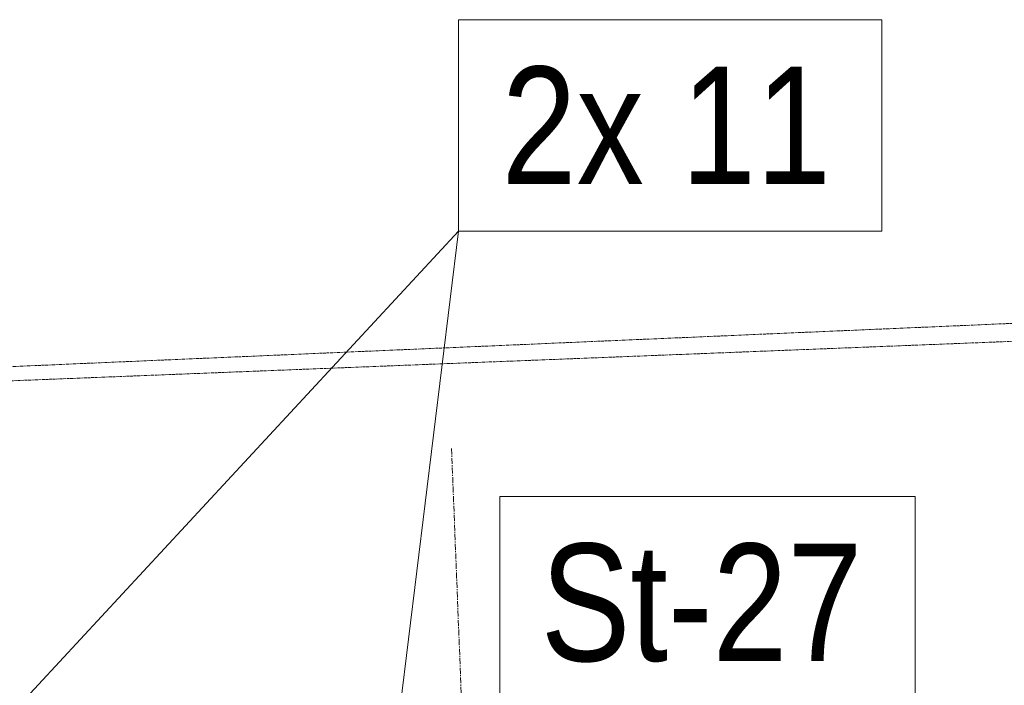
# Model space of a CAD drawing. Header units: millimetres. Extents: x -15129 to 9171, y -18789 to 5877.
# Tile 240 of 256: x -8325 to -7277, y -753 to -44. Entities that reach past the tile are written whole.
import ezdxf

# ---------------------------------------------------------------- set-up
doc = ezdxf.new("R2010")
doc.units = ezdxf.units.MM
doc.linetypes.add('ACAD_ISO02W100', pattern=[15, 12, -3])
doc.linetypes.add('CENTER', pattern=[50.8, 31.75, -6.35, 6.35, -6.35])
doc.layers.add('AS_DIM_ON', color=7, linetype='Continuous')
doc.layers.add('AS_Sciany betonowe', color=252, linetype='Continuous')
doc.styles.add('Arial Narrow', font='ARIALN.TTF', dxfattribs={"height": 5})

msp = doc.modelspace()

# ---------------------------------------------------------------- linework, layer by layer
at = {"color": 5, "linetype": 'CENTER', "lineweight": 13, "ltscale": 0.2}
msp.add_line((-7865.2, -500.4, -8591.5), (-7736.1, -3774.5, 51965.6), dxfattribs=at)
at = {"color": 7, "lineweight": 13}
msp.add_lwpolyline([(-7813.8, -776.7), (-7371.6, -776.7), (-7371.6, -551.7), (-7813.8, -551.7), (-7813.8, -776.7)], dxfattribs=at)
at = {"layer": 'AS_DIM_ON', "color": 7, "lineweight": 13}
for p in [(-8740.4, -1222.1), (-7970.6, -1189.5)]:
    msp.add_line(p, (-7857.8, -268.9), dxfattribs=at)
msp.add_lwpolyline([(-7857.8, -268.9), (-7407.4, -268.9), (-7407.4, -43.9), (-7857.8, -43.9), (-7857.8, -268.9)], dxfattribs=at)
at = {"layer": 'AS_Sciany betonowe', "color": 145, "linetype": 'ACAD_ISO02W100', "lineweight": 13, "ltscale": 0.25}
msp.add_line((-513.5, -75.5), (-12160.2, -578.5), dxfattribs=at)
at = {"layer": 'AS_Sciany betonowe', "color": 84, "linetype": 'ACAD_ISO02W100', "lineweight": 13, "ltscale": 0.25}
msp.add_line((-511.6, -120), (-12160.2, -579.2), dxfattribs=at)

# ---------------------------------------------------------------- texts
at = {"color": 7, "lineweight": 13, "style": 'Arial Narrow'}
msp.add_text('St-27', height=125, dxfattribs=at).set_placement((-7770.3, -726.7))
at = {"layer": 'AS_DIM_ON', "color": 7, "lineweight": 13, "style": 'Arial Narrow'}
msp.add_text('2x 11', height=125, dxfattribs=at).set_placement((-7811.8, -218.9))

doc.saveas('drawing.dxf')
